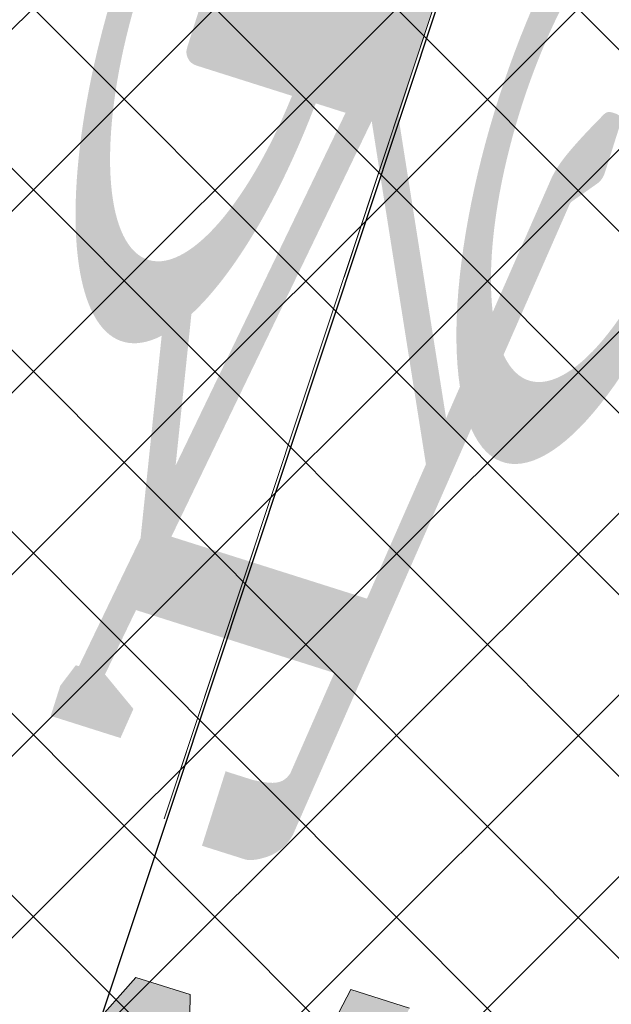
# Model space of a CAD drawing. Header units: metres. Extents: x 6599594 to 6600699, y 5687867 to 5691114.
# Tile 53 of 256: x 6599850.61 to 6599851.65, y 5688574.54 to 5688576.26. Entities that reach past the tile are written whole.
import ezdxf

# ---------------------------------------------------------------- set-up
doc = ezdxf.new("R2010")
doc.units = ezdxf.units.M
doc.header["$MEASUREMENT"] = 0
for name, pattern in [('1', [0]), ('GUK', [2, 1.5, -0.5]), ('GUZ', [1, 0.5, -0.5])]:
    doc.linetypes.add(name, pattern=pattern)
doc.layers.get('0').update_dxf_attribs({"color": 253, "linetype": 'CONTINUOUS', "lineweight": 13})
doc.layers.add('__gaPoziome', color=7, linetype='CONTINUOUS')
for name, color, linetype, lineweight in [('_kolor chodnik', 50, '1', 5), ('_kolor jezdnia', 4, '1', 0), ('_kolor zjazdy kostka', 7, '1', 5), ('_kolor ścieżka @ 1', 10, '1', 0), ('Dzialki', 130, '1', 30), ('Kontury', 252, 'GUK', 9), ('Uzytki', 252, 'GUZ', 9)]:
    doc.layers.add(name, color=color, linetype=linetype, lineweight=lineweight)
pattern_1 = [(45, (0, 0), (-0.1414213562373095, 0.1414213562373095), []), (135, (0, 0), (-0.1414213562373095, -0.1414213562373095), [])]

# ---------------------------------------------------------------- blocks, each defined once
blk = doc.blocks.new('*U1225')
at = {"linetype": 'Continuous', "lineweight": 0}
h = blk.add_hatch(color=0, dxfattribs=at)
edge = h.paths.add_edge_path()
edge.add_ellipse((-0.3500000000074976, 0.5999999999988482), major_axis=(0, 0.6000000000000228), ratio=0.3333333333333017, start_angle=352.7756741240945, end_angle=347.298609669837)
edge.add_line((-0.2379739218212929, 1.097042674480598), (-0.2315602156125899, 1.156915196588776))
edge.add_line((-0.2315602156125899, 1.156915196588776), (0.0049111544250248, 0.6839724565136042))
edge.add_arc((-0.0171736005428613, 0.672930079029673), 0.0246915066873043, -6.480149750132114e-12, 26.56505117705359, ccw=False)
edge.add_line((0.007517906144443, 0.6729300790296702), (0.0075179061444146, 0.4246915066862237))
edge.add_arc((0.032209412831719, 0.4246915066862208), 0.0246915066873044, 180, 270.0000000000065)
edge.add_line((0.032209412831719, 0.3999999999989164), (0.0760291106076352, 0.3999999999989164))
edge.add_arc((0.0760291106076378, 0.4246915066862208), 0.0246915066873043, 269.9999999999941, 290.3551038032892)
edge.add_line((0.0846177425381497, 0.4015418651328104), (0.1583063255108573, 0.4288806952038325))
edge.add_ellipse((0.349999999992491, 0.5999999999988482), major_axis=(0, 0.6000000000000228), ratio=0.3333333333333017, start_angle=131.7543516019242, end_angle=366.2961051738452)
edge.add_line((0.2871538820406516, 1.169608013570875), (0.2152697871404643, 1.519009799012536))
edge.add_line((0.2152697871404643, 1.519009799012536), (0.2505309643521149, 1.76523323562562))
edge.add_line((0.2505309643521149, 1.76523323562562), (0.256238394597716, 1.765233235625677))
edge.add_line((0.256238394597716, 1.765233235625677), (0.271304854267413, 1.807733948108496))
edge.add_line((0.271304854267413, 1.807733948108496), (0.271304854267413, 1.863168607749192))
edge.add_line((0.271304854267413, 1.863168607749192), (0.1430894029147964, 1.863168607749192))
edge.add_line((0.1430894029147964, 1.863168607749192), (0.1368954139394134, 1.807733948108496))
edge.add_line((0.1368954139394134, 1.807733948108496), (0.2025543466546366, 1.765233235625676))
edge.add_line((0.2025543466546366, 1.765233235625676), (0.1848099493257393, 1.641330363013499))
edge.add_line((0.1848099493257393, 1.641330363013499), (-0.1796683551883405, 1.641330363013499))
edge.add_line((-0.1796683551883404, 1.641330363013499), (-0.1591600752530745, 1.832776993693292))
edge.add_spline(control_points=[(-0.1591600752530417, 1.832776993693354), (-0.1570904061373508, 1.839129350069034), (-0.1468880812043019, 1.858757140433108), (-0.1198635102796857, 1.861324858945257), (-0.1004585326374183, 1.863168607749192)], knot_values=[0, 0, 0, 0, 0.0202501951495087, 0.0718217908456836, 0.0718217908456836, 0.0718217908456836, 0.0718217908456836], degree=3, periodic=0)
edge.add_line((-0.1004585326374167, 1.863168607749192), (-0.0500000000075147, 1.863168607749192))
edge.add_line((-0.0500000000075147, 1.863168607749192), (-0.0500000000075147, 1.999999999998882))
edge.add_line((-0.0500000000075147, 1.999999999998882), (-0.1309817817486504, 1.999999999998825))
edge.add_spline(control_points=[(-0.13098178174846, 1.999999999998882), (-0.1393453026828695, 1.998699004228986), (-0.1489517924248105, 1.994455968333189), (-0.1568901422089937, 1.98915083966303)], knot_values=[0.0674842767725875, 0.0674842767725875, 0.0674842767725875, 0.0674842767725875, 0.0937358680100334, 0.0937358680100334, 0.0937358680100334, 0.0937358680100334], degree=3, periodic=0)
edge.add_arc((-0.1158451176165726, 1.918452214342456), 0.0817495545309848, 120.1378761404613, 168.8932970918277)
edge.add_line((-0.1960635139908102, 1.934200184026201), (-0.2789103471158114, 1.160817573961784))
h.paths.add_polyline_path([(-0.1948081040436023, 1.499999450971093), (0.1645697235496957, 1.499999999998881), (0.0499999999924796, 0.6999999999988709), (-0.2221906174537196, 1.244381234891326)], flags=16)
edge = h.paths.add_edge_path(flags=16)
edge.add_ellipse((-0.3500000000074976, 0.5999999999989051), major_axis=(0, -0.4499999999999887), ratio=0.3500721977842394, start_angle=172.4065935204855, end_angle=524.7460656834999, ccw=False)
edge.add_line((-0.293937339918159, 1.020539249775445), (-0.3245900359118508, 0.7343935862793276))
edge.add_arc((-0.3373168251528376, 0.7357569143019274), 0.0127996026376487, 322.797032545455, 353.88563826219, ccw=False)
edge.add_line((-0.3271219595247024, 0.7280177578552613), (-0.3593446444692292, 0.6855705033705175))
edge.add_arc((-0.3302445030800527, 0.6634799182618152), 0.0365350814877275, 142.7970325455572, 179.9999999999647)
edge.add_line((-0.3667795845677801, 0.6634799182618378), (-0.366779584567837, 0.5711774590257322))
edge.add_arc((-0.3539799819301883, 0.5711774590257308), 0.0127996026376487, 180, 270.0000000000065)
edge.add_line((-0.3539799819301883, 0.558377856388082), (-0.3459871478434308, 0.558377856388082))
edge.add_arc((-0.345987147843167, 0.5711774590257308), 0.0127996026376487, 269.9999999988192, 333.0194612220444)
edge.add_spline(control_points=[(-0.3345806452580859, 0.5653704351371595), (-0.3223100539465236, 0.5894730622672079), (-0.3007053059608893, 0.6324936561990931), (-0.2827209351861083, 0.6805993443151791), (-0.2801993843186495, 0.7028830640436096), (-0.2800171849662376, 0.7045650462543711)], knot_values=[0.0078877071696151, 0.0078877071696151, 0.0078877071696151, 0.0078877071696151, 0.089430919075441, 0.1528578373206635, 0.1580227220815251, 0.1580227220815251, 0.1580227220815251, 0.1580227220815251], degree=3, periodic=0)
edge.add_line((-0.2800171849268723, 0.7045650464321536), (-0.2531900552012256, 0.9549987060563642))
edge = h.paths.add_edge_path(flags=16)
edge.add_line((0.195220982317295, 1.379012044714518), (0.2489608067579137, 1.117802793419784))
edge.add_ellipse((0.349999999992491, 0.5999999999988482), major_axis=(0, 0.6000000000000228), ratio=0.3333333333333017, start_angle=371.0414200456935, end_angle=423.1107733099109)
edge.add_line((0.1527973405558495, 0.6999999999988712), (0.0979809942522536, 0.6999999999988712))
edge.add_line((0.0979809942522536, 0.6999999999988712), (0.195220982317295, 1.379012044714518))
edge = h.paths.add_edge_path(flags=16)
edge.add_ellipse((0.349999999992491, 0.5999999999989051), major_axis=(0, -0.4499999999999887), ratio=0.3500721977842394, start_angle=316.31798467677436, end_angle=596.9330963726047, ccw=False)
edge.add_line((0.2020913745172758, 0.4451251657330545), (0.3499999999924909, 0.4999999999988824))
edge.add_arc((0.2781116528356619, 0.5949437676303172), 0.1190892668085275, 307.1318264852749, 362.4333669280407)
edge.add_line((0.3970935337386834, 0.5999999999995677), (0.3970935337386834, 0.6753084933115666))
edge.add_arc((0.372402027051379, 0.6753084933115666), 0.0246915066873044, 0, 90)
edge.add_line((0.372402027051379, 0.699999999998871), (0.1964064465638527, 0.6999999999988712))
blk = doc.blocks.new('*U1227')
at = {"linetype": 'Continuous', "lineweight": 0}
h = blk.add_hatch(color=0, dxfattribs=at)
h.dxf.hatch_style = 1
h.paths.add_polyline_path([(-0.116898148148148, 0.7962962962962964), (-0.0694962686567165, 1.067164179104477), (0.1899633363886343, 0.6755270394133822), (0.2128681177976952, 0.6933418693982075), (0.3284982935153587, 0.6264931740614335), (0.4138225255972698, 0.6552901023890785), (0.3402366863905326, 0.3609467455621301), (0.3700591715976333, 0.3542366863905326), (0.2862707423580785, 0.0190829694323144), (0.3604550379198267, 0.0124593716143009), (0.46875, 0.333333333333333), (0.6070254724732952, 0.0875102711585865), (0.6483957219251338, 0.0838903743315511), (0.6842105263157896, 0.1644736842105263), (0.6469622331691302, 0.1691297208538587), (0.5643382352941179, 0.38235294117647), (0.6096590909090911, 0.5636363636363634), (0.690032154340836, 0.4072347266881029), (0.752906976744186, 0.4316860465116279), (0.6037063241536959, 0.7300873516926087), (0.4688801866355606, 0.7520100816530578), (0.332278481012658, 0.6922468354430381), (0.2375565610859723, 0.7443438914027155), (-0.0285714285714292, 1.217460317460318), (-0.1562500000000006, 1.3203125), (-0.242537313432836, 1.324626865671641), (-0.4399999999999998, 1.24), (-0.4999999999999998, 1.000000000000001), (-0.5456656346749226, 0.6346749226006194), (-0.5, 0.63125), (-0.42919921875, 0.9062500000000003), (-0.4485436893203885, 0.6586407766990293), (-0.4309715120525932, 0.6573228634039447), (-0.4889705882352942, -1e-16), (-0.38125, 0), (-0.2730263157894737, 0.6184210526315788), (-0.115625, 0.0937499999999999), (-0.0161830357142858, 0.0937499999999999), (0.0315845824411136, 0.2007494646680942), (-0.0239923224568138, 0.2245681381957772)])
at = {"color": 0, "linetype": 'Continuous', "lineweight": 0}
blk.add_lwpolyline([(-0.4889705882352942, 0), (-0.38125, 0), (-0.2730263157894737, 0.6184210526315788), (-0.115625, 0.09375), (-0.0161830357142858, 0.09375), (0.0315845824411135, 0.2007494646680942), (-0.0239923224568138, 0.2245681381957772)], dxfattribs=at)

msp = doc.modelspace()

# ---------------------------------------------------------------- hatches: boundary and pattern name
at = {"layer": '_kolor chodnik'}
h = msp.add_hatch(dxfattribs=at)
h.set_pattern_fill('ANSI37', color=256, scale=1.6)
h.set_pattern_definition(pattern_1)
h.paths.add_polyline_path([(6599849.938171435, 5688542.085872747), (6599852.232147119, 5688548.938742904), (6599853.573135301, 5688548.489851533), (6599853.827082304, 5688549.248475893), (6599851.793849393, 5688549.929093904), (6599849.895278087, 5688548.982823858), (6599847.823506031, 5688542.793750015)])
edge = h.paths.add_edge_path()
edge.add_line((6600018.106075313, 5689087.454911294), (6600022.42781917, 5689091.229234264))
edge.add_line((6600022.42781917, 5689091.229234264), (6600020.233254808, 5689093.742094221))
edge.add_line((6600020.233254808, 5689093.742094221), (6600017.159471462, 5689091.057656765))
edge.add_arc((6600023.275194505, 5689085.385140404), 8.34143334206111, 137.1531558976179, 148.8016577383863)
edge.add_line((6600016.140105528, 5689089.706021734), (6600018.106075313, 5689087.454911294))
h.paths.add_polyline_path([(6600038.501784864, 5689187.59229436), (6600037.906968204, 5689187.700586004), (6600037.638296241, 5689186.224843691), (6600038.240083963, 5689186.115282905)])
h.paths.add_polyline_path([(6600069.098302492, 5689360.276020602), (6600068.321239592, 5689360.413462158), (6600068.064048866, 5689358.936495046), (6600068.836639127, 5689358.799546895)])
h.paths.add_polyline_path([(6600082.393785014, 5689362.950258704), (6600082.941124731, 5689366.103121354), (6600081.481377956, 5689366.361351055), (6600080.923159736, 5689363.210828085)])
h.paths.add_polyline_path([(6600074.022236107, 5689388.065861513), (6600072.983907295, 5689388.249860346), (6600072.723374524, 5689386.772538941), (6600073.760538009, 5689386.588865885)])
h.paths.add_polyline_path([(6600105.602402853, 5689486.45426531), (6600106.738797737, 5689489.760539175), (6600105.28818975, 5689490.281952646), (6600104.132785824, 5689486.965912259)])
h.paths.add_polyline_path([(6600132.519778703, 5689678.737346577), (6600131.636986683, 5689678.922259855), (6600131.330470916, 5689677.453953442), (6600132.212256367, 5689677.269208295)])
h.paths.add_polyline_path([(6600156.649397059, 5689798.7449027), (6600156.48800471, 5689797.95886096), (6600157.450195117, 5689797.757316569), (6600157.615023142, 5689798.542205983)])
h.paths.add_polyline_path([(6600189.055358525, 5689948.643107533), (6600187.902868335, 5689948.884512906), (6600187.600024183, 5689947.417400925), (6600188.748131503, 5689947.176379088)])
edge = h.paths.add_edge_path()
edge.add_line((6600204.459383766, 5690032.969035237), (6600204.153258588, 5690031.227801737))
edge.add_arc((6600202.328347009, 5690027.299936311), 4.331100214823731, 41.853001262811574, 65.08011546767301, ccw=False)
edge.add_arc((6600032.903931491, 5690051.979071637), 174.020003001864, 352.8070218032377, 353.495463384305)
edge.add_arc((6600202.372679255, 5690027.343587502), 5.999999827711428, 55.12102442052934, 69.64815978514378)
edge = h.paths.add_edge_path()
edge.add_line((6600205.046027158, 5690040.265402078), (6600204.972740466, 5690038.483452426))
edge.add_arc((6600203.986269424, 5690044.401803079), 5.999999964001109, 279.4630688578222, 294.9140560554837)
edge.add_line((6600206.513819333, 5690038.960158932), (6600206.607027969, 5690041.030672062))
edge.add_arc((6600203.986269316, 5690044.401803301), 4.270000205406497, 284.3702444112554, 307.86193139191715, ccw=False)
edge = h.paths.add_edge_path()
edge.add_arc((6600203.547470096, 5690044.558759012), 6.446878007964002, 324.43500910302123, 356.20133685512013, ccw=False)
edge.add_arc((6600203.986269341, 5690044.401803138), 6.000000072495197, 323.2169970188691, 357.4193489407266)
h.paths.add_polyline_path([(6600208.910055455, 5690121.713696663), (6600208.146285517, 5690121.748120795), (6600207.125602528, 5690121.794124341), (6600209.971605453, 5690121.665851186)])
edge = h.paths.add_edge_path()
edge.add_line((6600238.769818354, 5690481.648294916), (6600240.338176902, 5690490.87374652))
edge.add_line((6600240.338176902, 5690490.87374652), (6600241.251295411, 5690510.829461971))
edge.add_line((6600241.251295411, 5690510.829461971), (6600239.524022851, 5690510.928942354))
edge.add_line((6600239.524022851, 5690510.928942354), (6600238.633343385, 5690491.167757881))
edge.add_line((6600238.633343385, 5690491.167757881), (6600234.579716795, 5690467.661262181))
edge.add_line((6600234.579716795, 5690467.661262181), (6600234.449796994, 5690464.966873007))
edge.add_arc((6600242.443669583, 5690464.607462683), 8.001948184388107, 177.4256737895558, 268.2543056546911)
edge.add_line((6600242.199903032, 5690456.609228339), (6600242.216657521, 5690457.359274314))
edge.add_line((6600242.216657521, 5690457.359274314), (6600242.305257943, 5690458.836738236))
edge.add_arc((6600242.444504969, 5690464.607952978), 5.772894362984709, 177.0298084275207, 268.6178439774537, ccw=False)
edge.add_line((6600236.679365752, 5690464.907083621), (6600236.951876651, 5690470.95443634))
edge.add_line((6600236.951876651, 5690470.95443634), (6600238.15078669, 5690478.210832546))
edge.add_line((6600238.15078669, 5690478.210832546), (6600238.769818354, 5690481.648294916))
h.paths.add_polyline_path([(6600238.769818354, 5690481.648294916), (6600238.15078669, 5690478.210832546), (6600239.670056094, 5690477.930590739), (6600240.266710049, 5690481.376366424)])
edge = h.paths.add_edge_path()
edge.add_line((6600223.366500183, 5690460.339976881), (6600223.278629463, 5690457.997544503))
edge.add_arc((6600220.967166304, 5690465.656339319), 7.999999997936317, 286.7940807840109, 300.2738222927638)
edge.add_line((6600225.000231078, 5690458.747331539), (6600225.240084, 5690461.623695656))
edge.add_arc((6600221.105749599, 5690465.648640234), 5.76999998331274, 293.06724424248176, 315.7681070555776, ccw=False)
edge = h.paths.add_edge_path()
edge.add_arc((6600220.025145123, 5690444.676291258), 5.770000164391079, 37.996647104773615, 59.94382588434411, ccw=False)
edge.add_line((6600224.572175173, 5690448.22839199), (6600224.817793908, 5690451.081798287))
edge.add_arc((6600220.025145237, 5690444.676291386), 7.999999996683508, 53.19588653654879, 68.15166733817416)
edge.add_line((6600223.00235276, 5690452.101669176), (6600222.91504296, 5690449.670427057))
edge = h.paths.add_edge_path()
edge.add_arc((6600221.105749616, 5690465.648640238), 7.999999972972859, 328.0222308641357, 357.0132597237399)
edge.add_line((6600229.094882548, 5690465.23180147), (6600229.218816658, 5690467.593604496))
edge.add_line((6600229.218816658, 5690467.593604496), (6600228.218919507, 5690467.645774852))
edge.add_line((6600228.218919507, 5690467.645774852), (6600227.891778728, 5690461.411918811))
h.paths.add_polyline_path([(6600200.980142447, 5690012.236744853), (6600202.317278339, 5690011.956662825), (6600202.522293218, 5690012.935421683), (6600201.182321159, 5690013.216097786)])
h.paths.add_polyline_path([(6600196.457878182, 5689983.98337835), (6600195.202332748, 5689984.246370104), (6600194.899091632, 5689982.777335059), (6600196.150355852, 5689982.515240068)])
edge = h.paths.add_edge_path()
edge.add_line((6600112.305909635, 5689517.991018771), (6600112.691041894, 5689519.807934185))
edge.add_line((6600112.691041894, 5689519.807934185), (6600113.245521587, 5689522.423769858))
edge.add_line((6600113.245521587, 5689522.423769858), (6600111.553124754, 5689522.782507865))
edge.add_line((6600111.553124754, 5689522.782507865), (6600107.405864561, 5689503.21722655))
edge.add_line((6600107.405864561, 5689503.21722655), (6600099.494506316, 5689480.361667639))
edge.add_line((6600099.494506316, 5689480.361667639), (6600099.182814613, 5689478.891218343))
edge.add_arc((6600107.008997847, 5689477.232359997), 8.000059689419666, 168.0325629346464, 257.7529108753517)
edge.add_line((6600105.311960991, 5689469.414366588), (6600105.784990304, 5689471.593619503))
edge.add_arc((6600107.008927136, 5689477.232314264), 5.769999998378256, 168.0321375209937, 257.7533362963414, ccw=False)
edge.add_line((6600101.364343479, 5689478.42879883), (6600101.647245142, 5689479.76342708))
edge.add_line((6600101.647245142, 5689479.76342708), (6600104.132785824, 5689486.965912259))
edge.add_line((6600104.132785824, 5689486.965912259), (6600105.28818975, 5689490.281952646))
edge.add_line((6600105.28818975, 5689490.281952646), (6600108.240043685, 5689498.809726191))
edge.add_line((6600108.240043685, 5689498.809726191), (6600112.305909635, 5689517.991018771))
h.paths.add_polyline_path([(6600136.009573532, 5689645.499114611), (6600138.333647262, 5689645.012304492), (6600138.661671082, 5689646.578318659), (6600134.869459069, 5689647.372651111)])
at = {"layer": '_kolor jezdnia'}
h = msp.add_hatch(dxfattribs=at)
h.set_pattern_fill('ANSI37', color=4, scale=3.5)
h.set_pattern_definition([(45, (0, 0), (-0.3093592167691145, 0.3093592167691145), []), (135, (0, 0), (-0.3093592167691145, -0.3093592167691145), [])])
edge = h.paths.add_edge_path()
edge.add_line((6599833.066047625, 5688539.933393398), (6599850.649511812, 5688527.983462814))
edge.add_arc((6599857.337592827, 5688536.653968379), 10.95025544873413, 169.5012687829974, 232.3548431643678, ccw=False)
edge.add_arc((6599858.085851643, 5688536.618142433), 11.69295282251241, 162.2507788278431, 169.9967502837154, ccw=False)
edge.add_line((6599846.949484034, 5688540.182754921), (6599847.823506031, 5688542.793750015))
edge.add_line((6599847.823506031, 5688542.793750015), (6599849.895278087, 5688548.982823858))
edge.add_line((6599849.895278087, 5688548.982823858), (6599852.434748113, 5688556.56906746))
edge.add_line((6599852.434748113, 5688556.56906746), (6599928.48625871, 5688783.760284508))
edge.add_line((6599928.48625871, 5688783.760284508), (6599931.025728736, 5688791.34652811))
edge.add_line((6599931.025728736, 5688791.34652811), (6599996.657773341, 5688987.411326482))
edge.add_line((6599996.657773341, 5688987.411326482), (6599999.197243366, 5688994.997570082))
edge.add_line((6599999.197243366, 5688994.997570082), (6600021.930100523, 5689062.908193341))
edge.add_line((6600021.930100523, 5689062.908193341), (6600017.620224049, 5689067.371531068))
edge.add_line((6600017.620224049, 5689067.371531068), (6600016.714558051, 5689064.654078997))
edge.add_line((6600016.714558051, 5689064.654078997), (6600012.423620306, 5689051.835617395))
edge.add_line((6600012.423620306, 5689051.835617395), (6600009.884150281, 5689044.249373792))
edge.add_line((6600009.884150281, 5689044.249373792), (6599977.53516164, 5688947.612159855))
edge.add_line((6599977.53516164, 5688947.612159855), (6599974.995691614, 5688940.025916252))
edge.add_line((6599974.995691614, 5688940.025916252), (6599942.096912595, 5688841.746295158))
edge.add_line((6599942.096912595, 5688841.746295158), (6599939.557442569, 5688834.160051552))
edge.add_line((6599939.557442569, 5688834.160051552), (6599882.679288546, 5688664.246042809))
edge.add_line((6599882.679288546, 5688664.246042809), (6599880.139818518, 5688656.659799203))
edge.add_line((6599880.139818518, 5688656.659799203), (6599852.46454386, 5688573.984527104))
edge.add_line((6599852.46454386, 5688573.984527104), (6599842.470137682, 5688544.127903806))
edge.add_arc((6599835.706422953, 5688546.652910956), 7.219660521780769, 248.5480913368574, 339.52856074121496, ccw=False)
h.paths.add_polyline_path([(6600044.653202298, 5689172.271628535), (6600046.276244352, 5689181.431901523), (6600047.759199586, 5689189.801539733), (6600051.0603021, 5689208.432603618), (6600052.368792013, 5689215.817578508), (6600054.808584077, 5689229.587499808), (6600056.11707399, 5689236.972474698), (6600057.346666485, 5689243.912161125), (6600058.655146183, 5689251.297078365), (6600058.831439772, 5689252.292060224), (6600060.098987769, 5689259.445963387), (6600060.139929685, 5689259.677035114), (6600061.407468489, 5689266.830886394), (6600072.329030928, 5689328.470998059), (6600073.637511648, 5689335.855921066), (6600077.337304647, 5689356.73715072), (6600078.820259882, 5689365.106788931), (6600081.142794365, 5689378.214921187), (6600082.538516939, 5689386.092227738), (6600095.187867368, 5689457.483787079), (6600091.082877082, 5689465.8405575), (6600089.043088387, 5689454.328211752), (6600087.870641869, 5689447.711051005), (6600087.560133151, 5689445.958573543), (6600086.562151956, 5689440.326076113), (6600082.433200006, 5689417.022719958), (6600080.95024477, 5689408.65308175), (6600077.202698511, 5689387.502337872), (6600075.719743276, 5689379.132699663), (6600073.469199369, 5689366.430874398), (6600071.986244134, 5689358.061236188), (6600069.98686466, 5689346.776955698), (6600068.591142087, 5689338.899649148), (6600065.559290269, 5689321.78820693), (6600064.163567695, 5689313.910900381), (6600059.719426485, 5689288.828650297), (6600058.323703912, 5689280.951343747), (6600057.563846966, 5689276.662793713), (6600056.168124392, 5689268.785487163), (6600054.804920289, 5689261.091711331), (6600053.409197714, 5689253.21440478), (6600053.264817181, 5689252.399536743), (6600051.869094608, 5689244.522230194), (6600051.183555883, 5689240.653124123), (6600049.787833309, 5689232.775817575), (6600046.593849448, 5689214.749319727), (6600045.198126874, 5689206.872013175), (6600044.41754409, 5689202.466488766), (6600042.934588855, 5689194.096850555), (6600036.429952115, 5689157.38538759), (6600034.946996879, 5689149.01574938), (6600030.579776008, 5689124.367629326), (6600027.529365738, 5689107.151445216), (6600024.895072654, 5689094.014582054), (6600030.583685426, 5689094.264316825), (6600032.945013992, 5689106.191885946), (6600043.170247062, 5689163.901990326)])
edge = h.paths.add_edge_path()
edge.add_line((6600111.106812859, 5689535.144351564), (6600111.256844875, 5689535.85214863))
edge.add_line((6600111.256844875, 5689535.85214863), (6600112.915748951, 5689543.678261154))
edge.add_line((6600112.915748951, 5689543.678261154), (6600117.304772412, 5689564.384094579))
edge.add_line((6600117.304772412, 5689564.384094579), (6600119.067357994, 5689572.699339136))
edge.add_line((6600119.067357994, 5689572.699339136), (6600120.087667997, 5689577.512794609))
edge.add_line((6600120.087667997, 5689577.512794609), (6600121.642890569, 5689584.849775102))
edge.add_line((6600121.642890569, 5689584.849775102), (6600128.436769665, 5689616.900852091))
edge.add_line((6600128.436769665, 5689616.900852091), (6600129.991992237, 5689624.237832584))
edge.add_line((6600129.991992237, 5689624.237832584), (6600132.660554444, 5689636.827148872))
edge.add_line((6600132.660554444, 5689636.827148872), (6600133.208838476, 5689639.444704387))
edge.add_line((6600133.208838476, 5689639.444704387), (6600134.848957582, 5689647.274775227))
edge.add_line((6600134.848957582, 5689647.274775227), (6600138.97649476, 5689666.979995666))
edge.add_line((6600138.97649476, 5689666.979995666), (6600140.51410642, 5689674.320687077))
edge.add_line((6600140.51410642, 5689674.320687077), (6600145.209128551, 5689696.735129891))
edge.add_line((6600145.209128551, 5689696.735129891), (6600146.746740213, 5689704.075821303))
edge.add_line((6600146.746740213, 5689704.075821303), (6600151.462308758, 5689726.588354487))
edge.add_line((6600151.462308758, 5689726.588354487), (6600152.999920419, 5689733.929045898))
edge.add_line((6600152.999920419, 5689733.929045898), (6600155.244070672, 5689744.642813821))
edge.add_line((6600155.244070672, 5689744.642813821), (6600156.781682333, 5689751.983505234))
edge.add_line((6600156.781682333, 5689751.983505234), (6600161.635515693, 5689775.156126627))
edge.add_line((6600161.635515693, 5689775.156126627), (6600163.378142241, 5689783.475576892))
edge.add_line((6600163.378142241, 5689783.475576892), (6600163.850769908, 5689785.731942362))
edge.add_line((6600163.850769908, 5689785.731942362), (6600167.028500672, 5689800.902704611))
edge.add_line((6600167.028500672, 5689800.902704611), (6600179.49088801, 5689860.399222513))
edge.add_line((6600179.49088801, 5689860.399222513), (6600181.233514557, 5689868.718672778))
edge.add_line((6600181.233514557, 5689868.718672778), (6600181.84713393, 5689871.648144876))
edge.add_line((6600181.84713393, 5689871.648144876), (6600183.384745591, 5689878.988836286))
edge.add_line((6600183.384745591, 5689878.988836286), (6600184.935818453, 5689886.393792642))
edge.add_line((6600184.935818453, 5689886.393792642), (6600186.575937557, 5689894.223863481))
edge.add_line((6600186.575937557, 5689894.223863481), (6600194.05133812, 5689929.912074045))
edge.add_line((6600194.05133812, 5689929.912074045), (6600195.691457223, 5689937.742144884))
edge.add_line((6600195.691457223, 5689937.742144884), (6600202.915799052, 5689972.231779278))
edge.add_line((6600202.915799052, 5689972.231779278), (6600204.555918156, 5689980.061850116))
edge.add_line((6600204.555918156, 5689980.061850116), (6600206.062781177, 5689987.255744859))
edge.add_line((6600206.062781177, 5689987.255744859), (6600207.702900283, 5689995.085815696))
edge.add_line((6600207.702900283, 5689995.085815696), (6600210.232559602, 5690007.162628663))
edge.add_line((6600210.232559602, 5690007.162628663), (6600211.694938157, 5690014.144150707))
edge.add_arc((6600028.177652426, 5690052.584442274), 187.5000004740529, 348.1696294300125, 357.4195276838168)
edge.add_line((6600215.487522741, 5690044.142720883), (6600208.310270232, 5690026.480446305))
edge.add_arc((6600032.903933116, 5690051.97907145), 177.2500013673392, 348.1696294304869, 351.7289130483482, ccw=False)
edge.add_line((6600206.38894146, 5690015.640182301), (6600205.966941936, 5690013.625519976))
edge.add_line((6600205.966941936, 5690013.625519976), (6600204.326822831, 5690005.795449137))
edge.add_line((6600204.326822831, 5690005.795449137), (6600197.076961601, 5689971.183982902))
edge.add_line((6600197.076961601, 5689971.183982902), (6600195.334335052, 5689962.864532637))
edge.add_line((6600195.334335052, 5689962.864532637), (6600193.44722506, 5689953.855305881))
edge.add_line((6600193.44722506, 5689953.855305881), (6600191.909227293, 5689946.512771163))
edge.add_line((6600191.909227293, 5689946.512771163), (6600185.496844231, 5689915.899498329))
edge.add_line((6600185.496844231, 5689915.899498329), (6600183.856521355, 5689908.068454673))
edge.add_line((6600183.856521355, 5689908.068454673), (6600182.066605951, 5689899.523243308))
edge.add_line((6600182.066605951, 5689899.523243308), (6600180.32407057, 5689891.204228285))
edge.add_line((6600180.32407057, 5689891.204228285), (6600174.320344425, 5689862.541919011))
edge.add_line((6600174.320344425, 5689862.541919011), (6600172.577809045, 5689854.222903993))
edge.add_line((6600172.577809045, 5689854.222903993), (6600163.663810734, 5689811.666703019))
edge.add_line((6600163.663810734, 5689811.666703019), (6600162.023782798, 5689803.837067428))
edge.add_line((6600162.023782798, 5689803.837067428), (6600160.924220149, 5689798.587659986))
edge.add_line((6600160.924220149, 5689798.587659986), (6600159.279208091, 5689790.734229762))
edge.add_line((6600159.279208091, 5689790.734229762), (6600157.107250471, 5689780.365115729))
edge.add_line((6600157.107250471, 5689780.365115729), (6600155.462238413, 5689772.511685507))
edge.add_line((6600155.462238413, 5689772.511685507), (6600153.380318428, 5689762.572418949))
edge.add_line((6600153.380318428, 5689762.572418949), (6600151.735124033, 5689754.718118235))
edge.add_line((6600151.735124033, 5689754.718118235), (6600148.586504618, 5689739.686336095))
edge.add_line((6600148.586504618, 5689739.686336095), (6600146.885007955, 5689731.563243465))
edge.add_line((6600146.885007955, 5689731.563243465), (6600141.75088822, 5689707.052510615))
edge.add_line((6600141.75088822, 5689707.052510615), (6600140.110896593, 5689699.223048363))
edge.add_line((6600140.110896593, 5689699.223048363), (6600133.483561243, 5689667.583574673))
edge.add_line((6600133.483561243, 5689667.583574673), (6600131.860394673, 5689659.834436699))
edge.add_line((6600131.860394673, 5689659.834436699), (6600131.740984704, 5689659.26436315))
edge.add_line((6600131.740984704, 5689659.26436315), (6600130.117814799, 5689651.515209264))
edge.add_line((6600130.117814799, 5689651.515209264), (6600127.27873359, 5689637.961189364))
edge.add_line((6600127.27873359, 5689637.961189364), (6600126.924568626, 5689636.290366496))
edge.add_line((6600126.924568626, 5689636.290366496), (6600125.166244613, 5689627.995226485))
edge.add_line((6600125.166244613, 5689627.995226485), (6600118.009503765, 5689594.232298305))
edge.add_line((6600118.009503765, 5689594.232298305), (6600116.25117975, 5689585.937158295))
edge.add_line((6600116.25117975, 5689585.937158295), (6600113.665314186, 5689573.737975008))
edge.add_line((6600113.665314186, 5689573.737975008), (6600111.898534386, 5689565.402943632))
edge.add_line((6600111.898534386, 5689565.402943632), (6600104.889982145, 5689532.339115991))
edge.add_line((6600104.889982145, 5689532.339115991), (6600103.22663594, 5689524.492047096))
edge.add_line((6600103.22663594, 5689524.492047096), (6600096.623876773, 5689493.342605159))
edge.add_line((6600096.623876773, 5689493.342605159), (6600094.968986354, 5689485.535427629))
edge.add_line((6600094.968986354, 5689485.535427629), (6600094.300101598, 5689482.379870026))
edge.add_line((6600094.300101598, 5689482.379870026), (6600099.182814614, 5689478.891218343))
edge.add_line((6600099.182814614, 5689478.891218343), (6600099.494506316, 5689480.361667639))
edge.add_line((6600099.494506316, 5689480.361667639), (6600111.106812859, 5689535.144351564))
edge = h.paths.add_edge_path()
edge.add_arc((6600239.213891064, 5690851.400367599), 10.00000000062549, -2.8342403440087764, 76.13703556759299, ccw=False)
edge.add_line((6600249.201658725, 5690850.905901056), (6600249.082723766, 5690848.503524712))
edge.add_line((6600249.082723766, 5690848.503524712), (6600247.016487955, 5690806.767468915))
edge.add_line((6600247.016487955, 5690806.767468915), (6600246.092398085, 5690789.152178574))
edge.add_line((6600246.092398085, 5690789.152178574), (6600233.768116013, 5690572.015170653))
edge.add_line((6600233.768116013, 5690572.015170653), (6600228.959056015, 5690465.296202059))
edge.add_line((6600228.959056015, 5690465.296202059), (6600234.588724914, 5690465.017134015))
edge.add_line((6600234.588724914, 5690465.017134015), (6600239.262540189, 5690571.767576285))
edge.add_line((6600239.262540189, 5690571.767576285), (6600252.50503885, 5690806.400146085))
edge.add_line((6600252.50503885, 5690806.400146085), (6600254.569211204, 5690848.094521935))
edge.add_arc((6600262.559425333, 5690847.6989487), 7.999999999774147, 76.13703557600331, 177.1657596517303, ccw=False)
edge.add_line((6600264.476229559, 5690855.465921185), (6600241.609896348, 5690861.109083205))
edge = h.paths.add_edge_path()
edge.add_line((6600250.031475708, 5690451.625307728), (6600250.231741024, 5690455.772579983))
edge.add_line((6600250.231741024, 5690455.772579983), (6600246.257763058, 5690456.417303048))
edge.add_line((6600246.257763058, 5690456.417303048), (6600242.171761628, 5690456.61060902))
edge.add_arc((6600242.563100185, 5690464.586983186), 7.985968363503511, 176.9123644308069, 267.1911945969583, ccw=False)
edge.add_line((6600234.588724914, 5690465.017134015), (6600228.959056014, 5690465.296202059))
edge.add_arc((6600220.965133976, 5690465.657286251), 8.002072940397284, 267.8289300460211, 357.413716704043, ccw=False)
edge.add_line((6600220.661989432, 5690457.660957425), (6600212.406915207, 5690458.119572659))
edge.add_line((6600212.406915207, 5690458.119572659), (6600208.431872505, 5690457.817501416))
edge.add_line((6600208.431872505, 5690457.817501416), (6600208.233912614, 5690454.548331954))
edge.add_line((6600208.233912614, 5690454.548331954), (6600212.129565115, 5690453.127270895))
edge.add_line((6600212.129565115, 5690453.127270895), (6600218.640548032, 5690452.76554962))
edge.add_line((6600218.640548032, 5690452.76554962), (6600216.486747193, 5690452.885205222))
edge.add_line((6600216.486747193, 5690452.885205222), (6600220.468905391, 5690452.663974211))
edge.add_arc((6600220.025145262, 5690444.676291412), 7.99999997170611, -0.3386579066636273, 86.8201700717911, ccw=False)
edge.add_line((6600228.025005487, 5690444.629006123), (6600227.803602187, 5690439.649256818))
edge.add_line((6600227.803602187, 5690439.649256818), (6600226.885525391, 5690435.936828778))
edge.add_line((6600226.885525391, 5690435.936828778), (6600225.534849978, 5690405.967249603))
edge.add_line((6600225.534849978, 5690405.967249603), (6600226.115199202, 5690402.187514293))
edge.add_line((6600226.115199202, 5690402.187514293), (6600213.445139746, 5690121.008786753))
edge.add_line((6600213.445139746, 5690121.008786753), (6600213.352800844, 5690118.960058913))
edge.add_line((6600213.352800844, 5690118.960058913), (6600209.980184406, 5690044.131649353))
edge.add_arc((6600203.98626942, 5690044.401803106), 5.999999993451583, 257.4162346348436, 357.41934921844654, ccw=False)
edge.add_line((6600202.679069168, 5690038.545931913), (6600201.589735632, 5690033.666039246))
edge.add_line((6600201.589735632, 5690033.666039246), (6600203.67987942, 5690033.199458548))
edge.add_arc((6600202.372679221, 5690027.343587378), 5.999999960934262, -8.27108729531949, 77.41623506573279, ccw=False)
edge.add_line((6600208.310270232, 5690026.480446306), (6600215.487522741, 5690044.142720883))
edge.add_line((6600215.487522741, 5690044.142720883), (6600216.199687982, 5690059.9446614))
edge.add_line((6600216.199687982, 5690059.9446614), (6600216.537356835, 5690067.437056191))
edge.add_line((6600216.537356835, 5690067.437056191), (6600223.893528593, 5690230.66011469))
edge.add_line((6600223.893528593, 5690230.66011469), (6600224.231197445, 5690238.152509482))
edge.add_line((6600224.231197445, 5690238.152509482), (6600233.507835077, 5690443.987992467))
edge.add_arc((6600241.499722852, 5690443.627812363), 7.999999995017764, 87.29208981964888, 177.4195277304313, ccw=False)
edge.add_line((6600241.877677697, 5690451.618879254), (6600246.021541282, 5690451.422886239))
edge.add_line((6600246.021541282, 5690451.422886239), (6600246.427694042, 5690451.44338883))
edge.add_line((6600246.427694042, 5690451.44338883), (6600246.79397003, 5690451.461878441))
edge.add_line((6600246.79397003, 5690451.461878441), (6600250.031475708, 5690451.625307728))
edge = h.paths.add_edge_path()
edge.add_line((6600007.33756506, 5689086.20374581), (6600006.980466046, 5689080.740822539))
edge.add_line((6600006.980466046, 5689080.740822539), (6600007.229745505, 5689080.720859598))
edge.add_line((6600007.229745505, 5689080.720859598), (6600008.093335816, 5689080.601653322))
edge.add_line((6600008.093335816, 5689080.601653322), (6600008.702681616, 5689080.53831051))
edge.add_arc((6600008.140193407, 5689070.554142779), 9.999999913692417, -18.557800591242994, 86.77547804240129, ccw=False)
edge.add_line((6600017.620224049, 5689067.371531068), (6600021.930100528, 5689062.908193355))
edge.add_arc((6599734.83819726, 5689159.011261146), 302.7499967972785, 341.4922000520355, 343.8640860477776)
edge.add_arc((6600034.895369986, 5689072.315877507), 9.581213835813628, 98.63328270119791, 164.5273290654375, ccw=False)
edge.add_line((6600033.457137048, 5689081.788529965), (6600033.832640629, 5689081.798737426))
edge.add_line((6600033.832640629, 5689081.798737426), (6600034.422462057, 5689082.05700874))
edge.add_line((6600034.422462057, 5689082.05700874), (6600036.833623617, 5689082.139040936))
edge.add_line((6600036.833623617, 5689082.139040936), (6600036.730225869, 5689087.148851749))
edge.add_line((6600036.730225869, 5689087.148851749), (6600036.579860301, 5689087.134303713))
edge.add_arc((6600036.479565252, 5689093.136286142), 6.002820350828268, 169.1687651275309, 270.9573417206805, ccw=False)
edge.add_line((6600030.583685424, 5689094.264316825), (6600024.895072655, 5689094.014582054))
edge.add_arc((6600015.200558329, 5689096.162123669), 9.929528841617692, 271.0943432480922, 347.5094668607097, ccw=False)
edge.add_arc((6600014.909438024, 5689089.646776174), 3.446070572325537, 264.4236009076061, 278.0194998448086, ccw=False)
edge.add_line((6600014.574573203, 5689086.217014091), (6600014.299554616, 5689086.232508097))
edge.add_line((6600014.299554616, 5689086.232508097), (6600010.474232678, 5689086.448019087))
edge.add_line((6600010.474232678, 5689086.448019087), (6600007.33756506, 5689086.20374581))
edge = h.paths.add_edge_path()
edge.add_line((6600105.490725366, 5689463.953528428), (6600106.927559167, 5689464.047234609))
edge.add_line((6600106.927559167, 5689464.047234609), (6600107.835, 5689468.66))
edge.add_line((6600107.835, 5689468.66), (6600105.311960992, 5689469.414366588))
edge.add_arc((6600107.008997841, 5689477.232359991), 8.000059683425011, 168.0325628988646, 257.75291091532, ccw=False)
edge.add_line((6600099.182814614, 5689478.891218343), (6600094.300101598, 5689482.379870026))
edge.add_arc((6600586.245114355, 5689378.104238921), 502.8750369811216, 168.032376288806, 169.9522165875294)
edge.add_line((6600091.082877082, 5689465.8405575), (6600095.187867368, 5689457.483787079))
edge.add_arc((6600103.065173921, 5689456.088064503), 8.000000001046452, 77.7533362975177, 169.9524553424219, ccw=False)
edge.add_line((6600104.762140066, 5689463.906012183), (6600105.490725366, 5689463.953528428))
at = {"layer": '_kolor zjazdy kostka'}
h = msp.add_hatch(dxfattribs=at)
h.set_pattern_fill('ANSI37', color=256, scale=1.6)
h.set_pattern_definition(pattern_1)
h.paths.add_polyline_path([(6600244.137440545, 5690813.934732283), (6600242.369522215, 5690814.022127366), (6600242.097568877, 5690808.528921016), (6600243.865482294, 5690808.441426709)])
h.paths.add_polyline_path([(6600247.012128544, 5690806.679412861), (6600247.442736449, 5690815.377295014), (6600247.393289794, 5690814.378518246), (6600247.113277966, 5690808.722537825)])
h.paths.add_polyline_path([(6600242.297085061, 5690788.088808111), (6600240.958726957, 5690788.155683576), (6600240.648818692, 5690782.664569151), (6600241.987258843, 5690782.599147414)])
h.paths.add_polyline_path([(6600245.558275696, 5690780.919298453), (6600246.037231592, 5690789.405686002), (6600244.985820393, 5690788.453468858), (6600244.612601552, 5690781.981345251)])
h.paths.add_polyline_path([(6600241.348405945, 5690723.711515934), (6600242.272017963, 5690722.691689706), (6600242.749709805, 5690731.155680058), (6600241.698138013, 5690730.203317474), (6600241.472690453, 5690726.27550499)])
h.paths.add_polyline_path([(6600225.772794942, 5690394.589141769), (6600224.731429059, 5690393.637598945), (6600224.461246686, 5690387.644646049), (6600225.412923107, 5690386.603142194)])
h.paths.add_polyline_path([(6600223.012390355, 5690333.280720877), (6600223.372595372, 5690341.272607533), (6600222.32835346, 5690340.318436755), (6600222.058239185, 5690334.324941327)])
h.paths.add_polyline_path([(6600215.496388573, 5690166.390602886), (6600215.856593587, 5690174.382489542), (6600214.812834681, 5690173.428760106), (6600214.542018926, 5690167.435062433)])
h.paths.add_polyline_path([(6600212.446537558, 5690121.053392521), (6600213.399499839, 5690120.010473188), (6600213.788744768, 5690128.503024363), (6600212.745135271, 5690127.54943145)])
h.paths.add_polyline_path([(6600209.977420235, 5690121.665589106), (6600210.225142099, 5690127.162117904), (6600207.346107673, 5690127.291879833), (6600207.119593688, 5690121.794395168)])
h.paths.add_polyline_path([(6600207.950178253, 5690070.725854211), (6600204.880846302, 5690070.828947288), (6600204.643784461, 5690065.333808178), (6600207.702521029, 5690065.204598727)])
h.paths.add_polyline_path([(6600200.981479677, 5690012.236464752), (6600199.969248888, 5690007.339980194), (6600201.282587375, 5690007.064882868), (6600202.31726072, 5690011.956666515)])
h.paths.add_polyline_path([(6600193.613960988, 5689970.406358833), (6600192.398010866, 5689970.660657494), (6600191.286205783, 5689965.274578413), (6600192.486379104, 5689965.023185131)])
h.paths.add_polyline_path([(6600189.061271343, 5689948.671423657), (6600189.98413328, 5689953.050774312), (6600188.818902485, 5689953.32186217), (6600187.908781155, 5689948.91282903)])
h.paths.add_polyline_path([(6600180.976201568, 5689915.317449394), (6600179.952861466, 5689910.421322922), (6600181.008474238, 5689910.200199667), (6600182.033843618, 5689915.09540201)])
h.paths.add_polyline_path([(6600176.508279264, 5689893.538690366), (6600177.476023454, 5689893.335973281), (6600178.603605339, 5689898.719146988), (6600177.636002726, 5689898.922290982)])
h.paths.add_polyline_path([(6600179.28182965, 5689859.401159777), (6600180.522246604, 5689860.211927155), (6600181.057490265, 5689860.561775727), (6600183.598022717, 5689860.029600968), (6600184.726606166, 5689865.412570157), (6600182.186324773, 5689865.943033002), (6600181.604764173, 5689866.832779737), (6600181.024456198, 5689867.720610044)])
h.paths.add_polyline_path([(6600160.200810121, 5689810.862606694), (6600159.232772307, 5689811.065842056), (6600158.207991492, 5689806.171529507), (6600159.175735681, 5689805.968812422)])
h.paths.add_polyline_path([(6600156.49391753, 5689797.987177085), (6600155.463416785, 5689793.068691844), (6600156.431160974, 5689792.865974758), (6600157.461419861, 5689797.784520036)])
edge = h.paths.add_edge_path()
edge.add_arc((6600173.111981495, 5689800.679690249), 5.999999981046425, 204.673115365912, 239.5411154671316, ccw=False)
edge.add_arc((6600173.162096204, 5689800.685330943), 6.047914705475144, 168.3203586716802, 204.5234866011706, ccw=False)
edge.add_line((6600167.239404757, 5689801.9096668), (6600163.651667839, 5689784.781499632))
edge.add_arc((6600169.524220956, 5689783.551410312), 5.999999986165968, 139.2146049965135, 168.1696294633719, ccw=False)
edge.add_arc((6600169.524220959, 5689783.551410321), 5.999999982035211, 96.80962310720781, 139.2146050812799, ccw=False)
edge.add_line((6600168.812796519, 5689789.509083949), (6600170.070461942, 5689795.507731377))
h.paths.add_polyline_path([(6600163.526364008, 5689776.866746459), (6600166.051243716, 5689776.337874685), (6600167.179826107, 5689781.720838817), (6600164.653945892, 5689782.249920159), (6600163.941148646, 5689783.340449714), (6600163.493329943, 5689784.025580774), (6600161.750703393, 5689775.706130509), (6600162.438017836, 5689776.155376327)])
h.paths.add_polyline_path([(6600152.614191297, 5689774.643430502), (6600153.639138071, 5689779.536616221), (6600152.646757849, 5689779.744928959), (6600151.646447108, 5689774.846147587)])
h.paths.add_polyline_path([(6600150.121074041, 5689767.466820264), (6600148.177624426, 5689758.16795459), (6600149.115997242, 5689757.971390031), (6600151.066362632, 5689767.268392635)])
h.paths.add_polyline_path([(6600142.970741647, 5689739.332500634), (6600141.888449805, 5689734.142420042), (6600144.036614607, 5689733.695518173), (6600145.123068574, 5689738.882330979)])
h.paths.add_polyline_path([(6600136.256357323, 5689701.052153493), (6600137.154085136, 5689700.864096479), (6600138.287960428, 5689706.274871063), (6600137.386492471, 5689706.464182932)])
h.paths.add_polyline_path([(6600130.081494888, 5689667.099389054), (6600129.212847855, 5689667.281639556), (6600128.083282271, 5689661.898895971), (6600128.953953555, 5689661.716447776)])
h.paths.add_polyline_path([(6600128.397394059, 5689659.030340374), (6600127.554144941, 5689659.207226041), (6600126.49340855, 5689653.810049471), (6600127.269860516, 5689653.647397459)])
h.paths.add_polyline_path([(6600134.990411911, 5689640.633636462), (6600137.30714639, 5689640.148363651), (6600138.339560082, 5689645.040620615), (6600136.015486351, 5689645.500958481), (6600135.435178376, 5689646.388788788), (6600134.8548704, 5689647.276619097), (6600133.214751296, 5689639.446548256), (6600134.102581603, 5689640.026856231)])
h.paths.add_polyline_path([(6600122.164164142, 5689634.294831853), (6600121.024067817, 5689628.914244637), (6600122.015114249, 5689628.705875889), (6600123.155614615, 5689634.086346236)])
h.paths.add_polyline_path([(6600114.54207576, 5689593.450769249), (6600113.493359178, 5689593.398339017), (6600112.364315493, 5689588.045694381), (6600113.29076438, 5689587.54753241)])
h.paths.add_polyline_path([(6600110.194543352, 5689572.941097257), (6600109.20781945, 5689573.148880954), (6600108.067717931, 5689567.768269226), (6600109.05014319, 5689567.535215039)])
h.paths.add_polyline_path([(6600119.083213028, 5689565.540446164), (6600119.089125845, 5689565.542290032), (6600121.462438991, 5689565.065690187), (6600122.598093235, 5689570.447168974), (6600120.229622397, 5689570.949214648), (6600119.651446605, 5689571.8119627), (6600119.073270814, 5689572.727655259), (6600117.310757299, 5689564.412754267)])
h.paths.add_polyline_path([(6600101.698666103, 5689532.937884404), (6600100.730666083, 5689533.141679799), (6600099.694214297, 5689528.250234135), (6600100.669121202, 5689528.045267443)])
h.paths.add_polyline_path([(6600094.064021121, 5689496.827028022), (6600093.080194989, 5689497.033910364), (6600092.036590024, 5689492.143967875), (6600093.038865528, 5689491.933250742)])
h.paths.add_polyline_path([(6600083.709836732, 5689453.74980843), (6600082.738586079, 5689448.336231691), (6600084.647281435, 5689448.027407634), (6600085.606840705, 5689453.416583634)])
h.paths.add_polyline_path([(6600084.434394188, 5689446.82589514), (6600083.348896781, 5689447.018140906), (6600082.567374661, 5689442.58660872), (6600083.649300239, 5689442.394910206)])
h.paths.add_polyline_path([(6600078.04194071, 5689410.721110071), (6600078.996952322, 5689416.137564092), (6600078.054833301, 5689416.304853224), (6600077.111232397, 5689410.886043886)])
h.paths.add_polyline_path([(6600072.911565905, 5689386.768652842), (6600071.960466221, 5689381.312635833), (6600072.800073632, 5689381.16322159), (6600073.766450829, 5689386.590709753)])
h.paths.add_polyline_path([(6600082.887400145, 5689379.432062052), (6600085.278102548, 5689379.03494316), (6600086.160383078, 5689383.956496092), (6600083.759726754, 5689384.355378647), (6600083.152078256, 5689385.224725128), (6600082.544429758, 5689386.094071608), (6600081.148707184, 5689378.216765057), (6600082.018053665, 5689378.824413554)])
h.paths.add_polyline_path([(6600080.731401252, 5689363.247695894), (6600080.041469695, 5689363.369939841), (6600079.433821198, 5689364.239286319), (6600078.8261727, 5689365.1086328), (6600077.343217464, 5689356.73899459), (6600078.212563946, 5689357.346643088), (6600079.081910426, 5689357.954291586), (6600081.429189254, 5689357.564866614), (6600082.388748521, 5689362.980514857)])
h.paths.add_polyline_path([(6600069.104215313, 5689360.304336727), (6600070.063917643, 5689365.720487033), (6600069.2708267, 5689365.861009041), (6600068.327152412, 5689360.441778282)])
h.paths.add_polyline_path([(6600066.550616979, 5689345.891799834), (6600065.546169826, 5689346.069805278), (6600064.677796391, 5689341.145792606), (6600065.678290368, 5689340.968483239)])
h.paths.add_polyline_path([(6600061.138656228, 5689321.077501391), (6600060.270282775, 5689316.15348863), (6600061.250715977, 5689315.979734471), (6600062.127590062, 5689320.902245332)])
h.paths.add_polyline_path([(6600055.325252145, 5689288.11325564), (6600054.456878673, 5689283.189242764), (6600055.410852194, 5689283.020177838), (6600056.283178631, 5689287.917022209)])
h.paths.add_polyline_path([(6600048.045675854, 5689182.819289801), (6600050.371939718, 5689182.407116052), (6600051.31444535, 5689187.67761207), (6600048.980409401, 5689188.064690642), (6600048.372760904, 5689188.934037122), (6600047.765112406, 5689189.803383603), (6600046.306982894, 5689181.603992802), (6600046.972918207, 5689182.069462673)])
h.paths.add_polyline_path([(6600040.943690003, 5689201.374141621), (6600039.339175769, 5689201.66987967), (6600038.429882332, 5689196.244216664), (6600039.984130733, 5689195.958493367)])
h.paths.add_polyline_path([(6600032.993704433, 5689156.473759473), (6600032.278185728, 5689156.600537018), (6600031.299242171, 5689151.188930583), (6600032.034145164, 5689151.058111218)])
h.paths.add_polyline_path([(6600026.309179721, 5689123.603833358), (6600025.417362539, 5689118.683970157), (6600026.271201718, 5689118.532684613), (6600027.143528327, 5689123.456001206)])
h.paths.add_polyline_path([(6600013.302986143, 5689054.462576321), (6600015.842456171, 5689062.048819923), (6600014.576741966, 5689061.417973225), (6600012.672139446, 5689055.728290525)])
h.paths.add_polyline_path([(6599974.547216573, 5688938.686171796), (6599977.086686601, 5688946.272415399), (6599975.820972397, 5688945.641568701), (6599973.916369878, 5688939.951886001)])
h.paths.add_polyline_path([(6599942.102825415, 5688841.748139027), (6599940.837111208, 5688841.117292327), (6599938.932508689, 5688835.427609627), (6599939.563355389, 5688834.161895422)])
h.paths.add_polyline_path([(6599882.685201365, 5688664.247886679), (6599881.419487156, 5688663.617039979), (6599879.514884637, 5688657.927357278), (6599880.145731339, 5688656.661643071)])
h.paths.add_polyline_path([(6599851.799762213, 5688549.930937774), (6599853.832995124, 5688549.250319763), (6599855.42016389, 5688553.991722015), (6599853.386930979, 5688554.672340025), (6599852.913795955, 5688555.621625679), (6599852.440660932, 5688556.570911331), (6599849.901190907, 5688548.984667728)])
h.paths.add_polyline_path([(6600233.581687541, 5690586.458647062), (6600234.520016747, 5690585.337735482), (6600234.976631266, 5690593.428266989), (6600233.922640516, 5690592.499827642)])
h.paths.add_polyline_path([(6600231.72837122, 5690526.750719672), (6600230.676277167, 5690525.793817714), (6600230.420013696, 5690519.782861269), (6600231.363586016, 5690518.655686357)])
h.paths.add_polyline_path([(6600237.577122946, 5690639.505119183), (6600236.516490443, 5690638.540451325), (6600236.176926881, 5690632.541599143), (6600237.1204992, 5690631.41442423)])
h.paths.add_polyline_path([(6600238.927801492, 5690681.139540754), (6600239.8637879, 5690680.021427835), (6600240.320411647, 5690688.112122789), (6600239.268317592, 5690687.155220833)])
h.paths.add_polyline_path([(6600218.12228406, 5690224.814875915), (6600217.079933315, 5690223.86243318), (6600216.809648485, 5690217.865326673), (6600217.762143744, 5690216.822918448)])
h.paths.add_polyline_path([(6600219.363739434, 5690274.535639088), (6600220.31588625, 5690273.493612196), (6600220.675810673, 5690281.480778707), (6600219.633750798, 5690280.528598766)])
h.paths.add_polyline_path([(6600168.759867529, 5689856.554734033), (6600169.729143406, 5689856.3516961), (6600170.857343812, 5689861.737822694), (6600169.889741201, 5689861.940966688)])
h.paths.add_polyline_path([(6600168.841833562, 5689852.115601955), (6600167.871405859, 5689852.319339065), (6600166.844894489, 5689847.425845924), (6600167.816759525, 5689847.221809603)])
at = {"layer": '_kolor ścieżka @ 1'}
h = msp.add_hatch(dxfattribs=at)
h.set_pattern_fill('ANSI37', color=10, scale=1.8)
h.set_pattern_definition([(45, (0, 0), (-0.1590990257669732, 0.1590990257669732), []), (135, (0, 0), (-0.1590990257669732, -0.1590990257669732), [])])
edge = h.paths.add_edge_path()
edge.add_line((6599877.145262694, 5688659.244027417), (6599854.614951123, 5688591.938475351))
edge.add_line((6599854.614951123, 5688591.938475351), (6599854.214414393, 5688589.387325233))
edge.add_line((6599854.214414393, 5688589.387325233), (6599839.435327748, 5688545.233719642))
edge.add_arc((6599834.523035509, 5688547.748213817), 5.518450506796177, 246.51508714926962, 332.8930934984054, ccw=False)
edge.add_line((6599832.323891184, 5688542.686883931), (6599836.925902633, 5688539.594394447))
edge.add_arc((6599835.881373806, 5688546.52869976), 7.012533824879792, 278.5661808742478, 339.9794081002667)
edge.add_line((6599842.470137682, 5688544.127903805), (6599857.359687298, 5688588.607952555))
edge.add_line((6599857.359687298, 5688588.607952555), (6599857.303782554, 5688591.591210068))
edge.add_line((6599857.303782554, 5688591.591210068), (6599879.508971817, 5688657.925513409))
edge.add_line((6599879.508971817, 5688657.925513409), (6599879.193548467, 5688658.558370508))
edge.add_line((6599879.193548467, 5688658.558370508), (6599877.145262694, 5688659.244027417))
h.paths.add_polyline_path([(6599879.193548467, 5688658.558370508), (6599879.508971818, 5688657.925513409), (6599881.413574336, 5688663.615196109), (6599880.780717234, 5688663.299772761), (6599878.732431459, 5688663.985429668), (6599877.145262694, 5688659.244027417)])
h.paths.add_polyline_path([(6599938.92659587, 5688835.425765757), (6599938.611172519, 5688836.058622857), (6599936.562886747, 5688836.744279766), (6599878.732431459, 5688663.985429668), (6599880.780717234, 5688663.299772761), (6599881.413574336, 5688663.615196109)])
h.paths.add_polyline_path([(6599974.364844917, 5688941.291630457), (6599974.049421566, 5688941.924487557), (6599972.001135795, 5688942.610144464), (6599936.562886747, 5688836.744279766), (6599938.611172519, 5688836.058622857), (6599938.92659587, 5688835.425765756)])
h.paths.add_polyline_path([(6599974.049421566, 5688941.924487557), (6599974.364844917, 5688941.291630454), (6600009.253303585, 5689045.515087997), (6600008.937880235, 5689046.147945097), (6600006.889594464, 5689046.833602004), (6599972.001135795, 5688942.610144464)])
h.paths.add_polyline_path([(6600008.937880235, 5689046.147945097), (6600009.253303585, 5689045.515087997), (6600011.157906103, 5689051.204770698), (6600010.525049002, 5689050.889347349), (6600008.476763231, 5689051.575004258), (6600006.889594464, 5689046.833602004)])
edge = h.paths.add_edge_path()
edge.add_arc((6599858.085851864, 5688536.618142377), 11.69295304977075, 162.2507788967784, 169.9967501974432)
edge.add_line((6599846.570656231, 5688538.649255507), (6599849.824991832, 5688528.706403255))
edge.add_line((6599849.824991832, 5688528.706403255), (6599853.13552, 5688528.731057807))
edge.add_line((6599853.13552, 5688528.731057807), (6599849.868997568, 5688538.728963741))
edge.add_line((6599849.868997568, 5688538.728963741), (6599850.886451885, 5688541.768438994))
edge.add_line((6599850.886451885, 5688541.768438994), (6599849.938171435, 5688542.085872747))
edge.add_line((6599849.938171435, 5688542.085872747), (6599847.823506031, 5688542.793750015))
edge.add_line((6599847.823506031, 5688542.793750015), (6599846.949484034, 5688540.182754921))
edge = h.paths.add_edge_path()
edge.add_arc((6600008.743460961, 5689068.123037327), 7.659999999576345, 341.4922000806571, 372.1491631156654)
edge.add_line((6600016.231900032, 5689069.735141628), (6600014.371922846, 5689078.374983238))
edge.add_arc((6600008.140193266, 5689070.554142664), 10.00000004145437, 51.45178747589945, 78.26461791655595)
edge.add_line((6600010.174112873, 5689080.345116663), (6600010.018184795, 5689077.57739322))
edge.add_arc((6600009.814745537, 5689075.098871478), 2.486856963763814, 14.594442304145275, 85.30763078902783, ccw=False)
edge.add_line((6600012.221360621, 5689075.725498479), (6600013.747330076, 5689068.63716722))
edge.add_line((6600013.747330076, 5689068.63716722), (6600013.596857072, 5689066.921144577))
edge.add_line((6600013.596857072, 5689066.921144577), (6600008.476763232, 5689051.575004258))
edge.add_line((6600008.476763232, 5689051.575004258), (6600010.525049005, 5689050.889347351))
edge.add_line((6600010.525049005, 5689050.889347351), (6600011.157906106, 5689051.204770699))
edge.add_line((6600011.157906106, 5689051.204770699), (6600016.007289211, 5689065.69149478))

# ---------------------------------------------------------------- linework, layer by layer
at = {"layer": 'Dzialki', "linetype": 'CONTINUOUS'}
msp.add_line((6599838.919999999, 5688538.89), (6600019.37, 5689082.13), dxfattribs=at)
at = {"layer": 'Kontury', "flags": 128}
msp.add_lwpolyline([(6599847.71, 5688565.37), (6599872.24, 5688639.209999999)], dxfattribs=at)
at = {"layer": 'Uzytki', "flags": 128}
msp.add_lwpolyline([(6599847.71, 5688565.37), (6599872.24, 5688639.209999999)], dxfattribs=at)

# ---------------------------------------------------------------- block references
at = {"layer": '__gaPoziome', "color": 182}
for name, p, rotation in [('*U1225', (6599851.485504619, 5688576.734812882), 162.4183386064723), ('*U1227', (6599850.826277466, 5688574.676598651), 162.4183208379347)]:
    msp.add_blockref(name, p, dxfattribs=dict(at, rotation=rotation))

doc.saveas('drawing.dxf')
